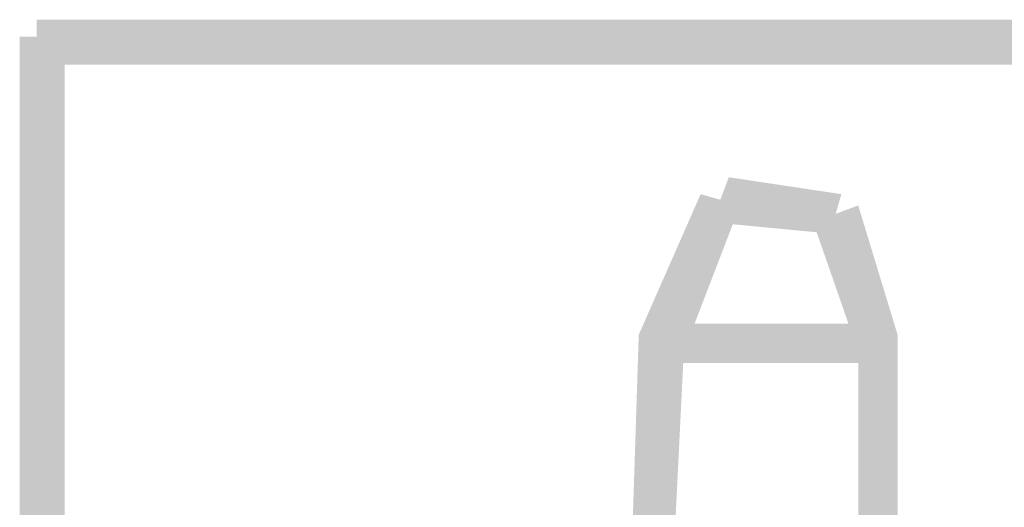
# Model space of a CAD drawing. Header units: millimetres. Extents: x -91 to 1961, y -1152 to 358.
# Tile 139 of 256: x 33.59 to 36.48, y 171.84 to 173.27. Entities that reach past the tile are written whole.
import ezdxf

# ---------------------------------------------------------------- set-up
doc = ezdxf.new("R2010")
doc.units = ezdxf.units.MM
doc.header["$MEASUREMENT"] = 0
doc.layers.get('0').update_dxf_attribs({"linetype": 'CONTINUOUS'})

msp = doc.modelspace()

# ---------------------------------------------------------------- hatches: boundary and pattern name
at = {"true_color": 0xaaaaaa}
h = msp.add_hatch(color=253, dxfattribs=at)
h.paths.add_polyline_path([(33.6353, 173.2743), (39.9885, 173.2743), (39.9885, 173.1419), (33.6353, 173.1419)])
h.paths.add_polyline_path([(43.1651, 173.2743), (49.5182, 173.2743), (49.5182, 173.1419), (43.1651, 173.1419)])
h.paths.add_polyline_path([(52.6948, 173.2743), (59.0479, 173.2743), (59.0479, 173.1419), (52.6948, 173.1419)])
h.paths.add_polyline_path([(62.2245, 173.2743), (68.5777, 173.2743), (68.5777, 173.1419), (62.2245, 173.1419)])
h.paths.add_polyline_path([(71.7543, 173.2743), (75.9897, 173.2743), (75.9897, 173.1419), (71.7543, 173.1419)])
h = msp.add_hatch(color=253, dxfattribs=at)
h.paths.add_polyline_path([(33.6353, 170.6106), (33.718, 170.6106), (33.718, 170.4782), (33.6353, 170.4782)])
h.paths.add_polyline_path([(60.9009, 171.4047), (61.0333, 171.4047), (61.0333, 170.1804), (60.9009, 170.1804)])
h.paths.add_polyline_path([(74.633, 169.8826), (75.907, 169.8826), (75.907, 169.7668), (74.633, 169.7668)])
h.paths.add_polyline_path([(52.5293, 170.9415), (52.9099, 170.9415), (52.9099, 170.8257), (52.5293, 170.8257)])
h.paths.add_polyline_path([(33.6353, 170.0481), (33.718, 170.0481), (33.718, 169.9323), (33.6353, 169.9323)])
h.paths.add_polyline_path([(75.8573, 171.3716), (75.9897, 171.3716), (75.9897, 170.9911), (75.8573, 170.9911)])
h.paths.add_polyline_path([(33.5857, 173.2246), (33.718, 173.2246), (33.718, 171.5371), (33.5857, 171.5371)])
h.paths.add_polyline_path([(75.907, 170.6106), (75.9897, 170.6106), (75.9897, 170.4782), (75.907, 170.4782)])
for points in [[(35.9681, 172.6456), (35.6207, 172.6787), (35.6703, 172.811), (36.0012, 172.7614)], [(35.4056, 172.3478), (35.5876, 172.7614), (35.7034, 172.7283), (35.538, 172.2981)], [(36.0508, 172.7283), (36.1667, 172.3478), (36.0508, 172.2981), (35.9185, 172.6787)], [(36.0508, 172.7283), (36.1667, 172.3478), (36.0508, 172.2981), (35.9185, 172.6787)], [(35.4552, 172.3809), (35.4552, 172.2651), (36.0839, 172.2651), (36.0839, 172.3809)], [(35.538, 172.2981), (35.4883, 171.2889), (35.3725, 171.322), (35.4056, 172.3478)]]:
    msp.add_hatch(color=253, dxfattribs=at).paths.add_polyline_path(points)
h = msp.add_hatch(color=253, dxfattribs=at)
h.paths.add_polyline_path([(36.0508, 172.3478), (36.1667, 172.3478), (36.1667, 171.322), (36.0508, 171.322)])
h.paths.add_polyline_path([(35.3725, 149.0032), (35.4552, 149.0032), (35.4552, 148.8709), (35.3725, 148.8709)])
h.paths.add_polyline_path([(35.1078, 150.7073), (35.4056, 150.7073), (35.4056, 150.575), (35.1078, 150.575)])
h.paths.add_polyline_path([(35.4056, 150.2275), (35.9185, 150.2275), (35.9185, 150.1117), (35.4056, 150.1117)])

doc.saveas('drawing.dxf')
